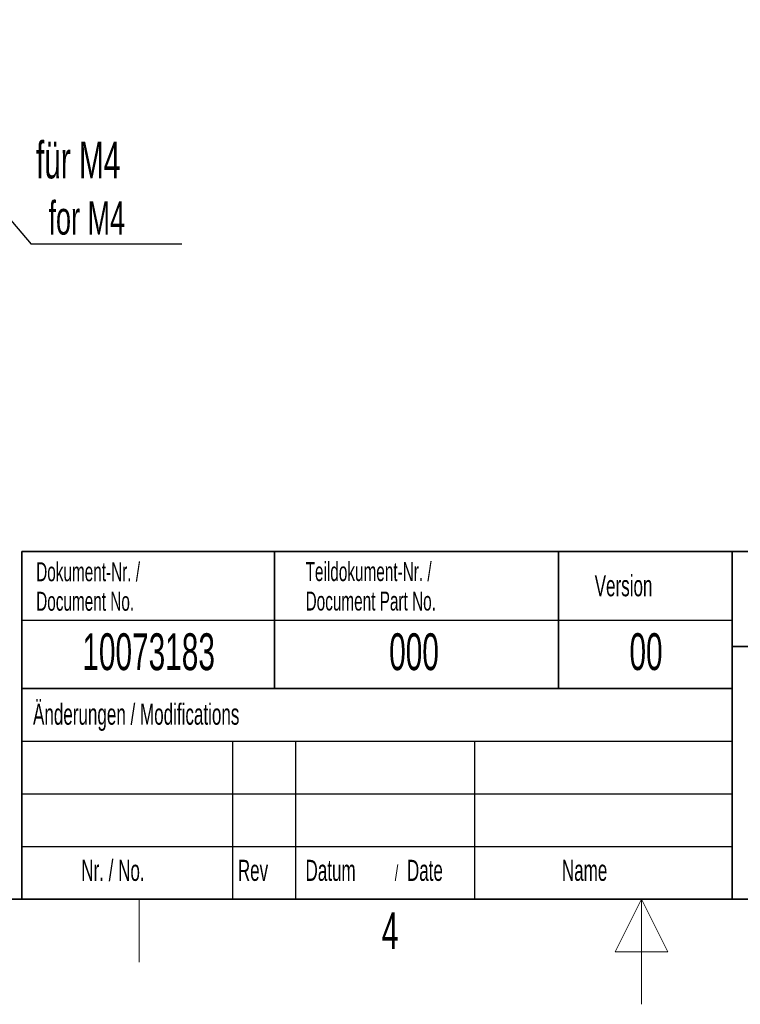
# Model space of a CAD drawing. Header units: millimetres. Extents: x 5 to 418, y 2 to 292.
# Tile 16 of 43: x 158 to 226, y 2 to 96. Entities that reach past the tile are written whole.
import ezdxf

# ---------------------------------------------------------------- set-up
doc = ezdxf.new("R2010")
doc.units = ezdxf.units.MM
doc.layers.add('SLD-0', color=7, linetype='Continuous')
doc.styles.add('SLDTEXTSTYLE0', font='TXT', dxfattribs={"width": 0.605})
doc.dimstyles.new('SLDDIMSTYLE1', dxfattribs={"dimtxt": 0.18, "dimasz": 3.302, "dimexe": 0, "dimexo": 0.0625, "dimgap": 0, "dimtad": 0, "dimtih": 1, "dimtoh": 1, "dimdec": 0, "dimrnd": 1e-09, "dimzin": 0, "dimdsep": 46, "dimtxsty": 'Standard', "dimsah": 1, "dimcen": 0.09, "dimadec": 0, "dimazin": 0, "dimtfac": 3.302, "dimtdec": 0, "dimtofl": 0, "dimtmove": 0, "dimatfit": 3, "dimfxl": 1, "dimfrac": 2, "dimtolj": 1, "dimtzin": 0, "dimarcsym": 0})

# ---------------------------------------------------------------- blocks, each defined once
blk = doc.blocks.new('SW_NOTE_0_2')
at = {"layer": 'SLD-0', "color": 0}
blk.add_line((14.321, 0), (0, 0), dxfattribs=at)
at = {"layer": 'SLD-0', "color": 0, "attachment_point": 1, "style": 'SLDTEXTSTYLE0'}
for s, insert, char_height in [('für M4', (0.464, 9.737), 3.5), ('for M4', (1.655, 4.072), 3.175)]:
    blk.add_mtext(s, dxfattribs=dict(at, insert=insert, char_height=char_height))

msp = doc.modelspace()

# ---------------------------------------------------------------- linework, layer by layer
at = {"layer": 'SLD-0', "lineweight": 35}
for p, q in [((158.1167, 45), (225.6167, 45)), ((158.1167, 45), (158.1167, 32)), ((182.1167, 45), (182.1167, 32)), ((209.1167, 45), (209.1167, 32)), ((225.6167, 45), (225.6167, 32)), ((225.6167, 45), (266.3305, 45)), ((225.6167, 45), (225.6167, 36)), ((225.6167, 36), (266.3305, 36)), ((225.6167, 36), (225.6167, 12)), ((158.1167, 32), (158.1167, 12)), ((158.1167, 32), (225.6167, 32)), ((26, 12), (408, 12)), ((225.6167, 12), (266.3305, 12))]:
    msp.add_line(p, q, dxfattribs=at)
at = {"layer": 'SLD-0'}
for p, q in [((158.1167, 38.5), (225.6167, 38.5)), ((158.1167, 27), (225.6167, 27)), ((178.1167, 27), (178.1167, 12)), ((184.1167, 27), (184.1167, 12)), ((201.1167, 27), (201.1167, 12)), ((158.1167, 22), (225.6167, 22)), ((158.1167, 17), (225.6167, 17))]:
    msp.add_line(p, q, dxfattribs=at)
at = {"layer": 'SLD-0', "lineweight": 25}
msp.add_line((158.1167, 32), (225.6167, 32), dxfattribs=at)
at = {"layer": 'SLD-0', "color": 7, "linetype": 'Continuous', "lineweight": 35}
for p in [(225.6167, 32), (158.1167, 12)]:
    msp.add_line(p, (225.6167, 12), dxfattribs=at)
at = {"layer": 'SLD-0', "lineweight": 18}
msp.add_line((169.25, 6), (169.25, 12), dxfattribs=at)
at = {"layer": 'SLD-0', "color": 7, "linetype": 'Continuous', "lineweight": 18}
for p, q in [((217, 12), (214.5, 7)), ((217, 2), (217, 12)), ((219.5, 7), (217, 12)), ((214.5, 7), (219.5, 7))]:
    msp.add_line(p, q, dxfattribs=at)

# ---------------------------------------------------------------- block references
at = {"layer": 'SLD-0'}
msp.add_blockref('SW_NOTE_0_2', (158.9828, 74.2215), dxfattribs=at)

# ---------------------------------------------------------------- texts
at = {"layer": 'SLD-0', "style": 'SLDTEXTSTYLE0'}
for s, insert, char_height, attachment_point in [('Dokument-Nr. /', (159.4707, 43.9891), 1.8, 1), ('Teildokument-Nr. /', (185.0721, 44.0073), 1.8, 1), ('Version', (212.5452, 42.7601), 2, 1), ('Document No.', (159.4707, 41.1891), 1.8, 1), ('Document Part No.', (185.0721, 41.2073), 1.8, 1), ('10073183', (170.1557, 37.243), 3.5, 2), ('000', (195.3767, 37.243), 3.5, 2), ('00', (217.424, 37.2527), 3.5, 2), ('Änderungen / Modifications', (159.1698, 30.5619), 2, 1), ('Nr. / No.', (163.7532, 15.7244), 2, 1), ('Rev', (178.6351, 15.7244), 2, 1), ('Datum', (185.0629, 15.7244), 2, 1), ('/', (193.5459, 15.2243), 1.5, 1), ('Date', (194.7022, 15.7244), 2, 1), ('Name', (209.4275, 15.729), 2, 1), ('4', (193.1027, 10.743), 3.5, 2)]:
    msp.add_mtext(s, dxfattribs=dict(at, insert=insert, char_height=char_height, attachment_point=attachment_point))

# ---------------------------------------------------------------- leaders
at = {"layer": 'SLD-0'}
msp.add_leader([(140.8578, 95.5333), (158.9828, 74.2215)], dimstyle='SLDDIMSTYLE1', dxfattribs=at)

doc.saveas('drawing.dxf')
